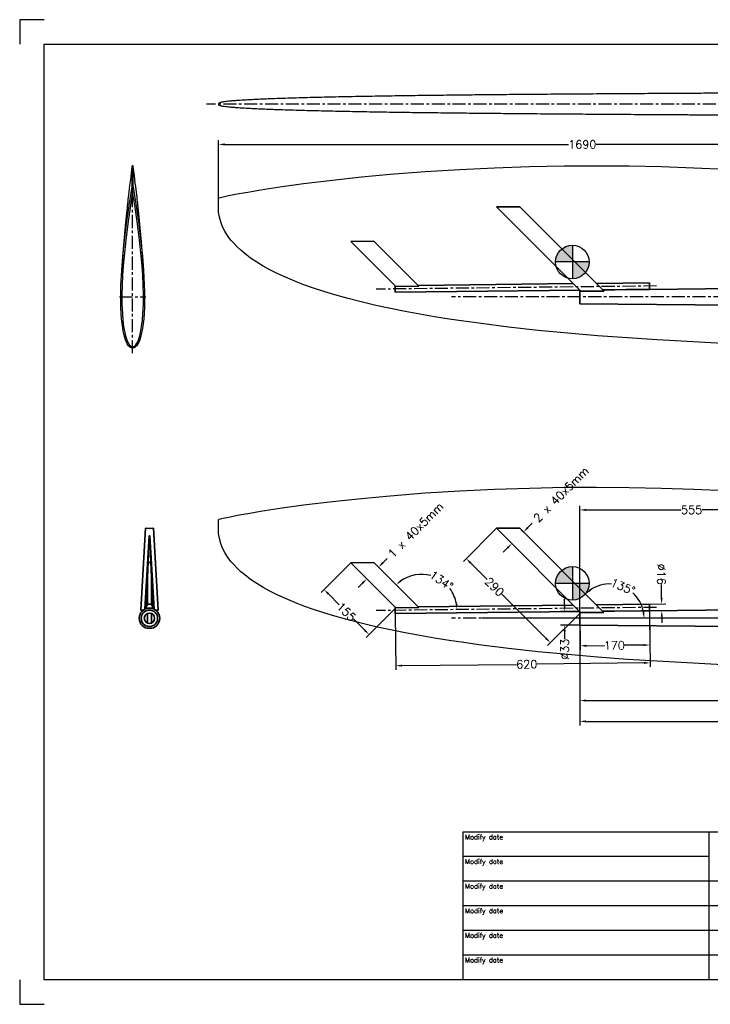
# Model space of a CAD drawing. Header units: millimetres. Extents: x 4480 to 7900, y 2154 to 4554.
# Tile 1 of 4: x 4480 to 6163, y 2154 to 4554. Entities that reach past the tile are written whole.
import ezdxf

# ---------------------------------------------------------------- set-up
doc = ezdxf.new("R2010")
doc.units = ezdxf.units.MM
doc.header["$MEASUREMENT"] = 0
doc.header["$PDMODE"] = 34
doc.header["$PDSIZE"] = 5
doc.linetypes.add('CENTER', pattern=[50.8, 31.75, -6.35, 6.35, -6.35])
doc.layers.get('0').update_dxf_attribs({"linetype": 'CONTINUOUS'})
doc.layers.get('DEFPOINTS').update_dxf_attribs({"linetype": 'CONTINUOUS'})
for name, color, linetype in [('Blade', 1, 'CONTINUOUS'), ('CENTER', 8, 'CENTER'), ('RAMME', 7, 'CONTINUOUS')]:
    doc.layers.add(name, color=color, linetype=linetype)
doc.layers.add('DIMS', color=7, linetype='CONTINUOUS', lineweight=15)
doc.layers.add('STOCK', color=5, linetype='CONTINUOUS', lineweight=35)
doc.styles.add('ROMANS', font='romans')
doc.dimstyles.new('Text 20', dxfattribs={"dimtxt": 20, "dimasz": 15, "dimexe": 10, "dimexo": 0, "dimgap": 0, "dimtad": 0, "dimdsep": 46, "dimtxsty": 'ROMANS', "dimcen": 10, "dimazin": 2, "dimtfac": 0.65, "dimtofl": 0, "dimtmove": 0, "dimatfit": 0, "dimfxl": 1, "dimtolj": 1, "dimarcsym": 0})

# ---------------------------------------------------------------- blocks, each defined once
blk = doc.blocks.new('*D7')
at = {"layer": 'DEFPOINTS', "color": 0, "transparency": 16777216}
for p in [(5844.9, 3111.5), (5808, 3078.5), (5844.9, 3078.5)]:
    blk.add_point(p, dxfattribs=at)
at = {"layer": 'DIMS', "color": 0, "lineweight": -2, "transparency": 16777216}
for p, q in [((5808, 3126.5), (5808, 3141.5)), ((5844.9, 3111.5), (5798, 3111.5)), ((5844.9, 3078.5), (5798, 3078.5)), ((5808, 3063.5), (5808, 3044.5))]:
    blk.add_line(p, q, dxfattribs=at)
at = {"layer": 'DIMS', "color": 0, "transparency": 16777216}
for points in [[(5805.5, 3126.5), (5810.5, 3126.5), (5808, 3111.5)], [(5805.5, 3063.5), (5810.5, 3063.5), (5808, 3078.5)]]:
    blk.add_solid(points, dxfattribs=at)
at = {"layer": 'DIMS', "color": 0, "transparency": 16777216, "insert": (5808, 3019.2), "char_height": 20, "attachment_point": 5, "rotation": 90, "style": 'ROMANS'}
blk.add_mtext('\\A1;%%C33', dxfattribs=at)
blk = doc.blocks.new('*D8')
at = {"layer": 'DEFPOINTS', "color": 0, "transparency": 16777216}
for p in [(6014.7, 3129.4), (6044.5, 3129.7), (6014.9, 3113.4)]:
    blk.add_point(p, dxfattribs=at)
at = {"layer": 'DIMS', "color": 0, "lineweight": -2, "transparency": 16777216}
for p, q in [((6044.3, 3144.7), (6043.9, 3177)), ((6014.7, 3129.4), (6054.5, 3129.8)), ((6014.9, 3113.4), (6054.7, 3113.8)), ((6044.8, 3098.7), (6045, 3083.7))]:
    blk.add_line(p, q, dxfattribs=at)
at = {"layer": 'DIMS', "color": 0, "transparency": 16777216}
for points in [[(6046.8, 3144.7), (6041.8, 3144.7), (6044.5, 3129.7)], [(6047.3, 3098.7), (6042.3, 3098.7), (6044.7, 3113.7)]]:
    blk.add_solid(points, dxfattribs=at)
at = {"layer": 'DIMS', "color": 0, "transparency": 16777216, "insert": (6043.7, 3202.3), "char_height": 20, "attachment_point": 5, "rotation": 270.6493, "style": 'ROMANS'}
blk.add_mtext('\\A1;%%C16', dxfattribs=at)
blk = doc.blocks.new('*D9')
at = {"layer": 'DEFPOINTS', "color": 0, "transparency": 16777216}
for p in [(5395, 3106.4), (6014.9, 3113.4), (6016.4, 2986.3)]:
    blk.add_point(p, dxfattribs=at)
at = {"layer": 'DIMS', "color": 0, "lineweight": -2, "transparency": 16777216}
for p, q in [((5395, 3106.4), (5396.6, 2969.3)), ((6014.9, 3113.4), (6016.5, 2976.3)), ((5411.5, 2979.5), (5690.5, 2982.6)), ((6001.4, 2986.1), (5741, 2983.2))]:
    blk.add_line(p, q, dxfattribs=at)
at = {"layer": 'DIMS', "color": 0, "transparency": 16777216}
for points in [[(5411.4, 2982), (5411.5, 2977), (5396.5, 2979.3)], [(6001.3, 2988.6), (6001.4, 2983.6), (6016.4, 2986.3)]]:
    blk.add_solid(points, dxfattribs=at)
at = {"layer": 'DIMS', "color": 0, "transparency": 16777216, "insert": (5715.7, 2982.9), "char_height": 20, "attachment_point": 5, "rotation": 0.6468, "style": 'ROMANS'}
blk.add_mtext('\\A1;620', dxfattribs=at)
blk = doc.blocks.new('*D10')
at = {"layer": 'DEFPOINTS', "color": 0, "transparency": 16777216}
for p in [(5844.9, 3111.5), (6014.9, 3113.4), (6015.9, 3029.8)]:
    blk.add_point(p, dxfattribs=at)
at = {"layer": 'DIMS', "color": 0, "lineweight": -2, "transparency": 16777216}
for p, q in [((5844.9, 3111.5), (5846, 3017.9)), ((6014.9, 3113.4), (6016, 3019.8)), ((5860.9, 3028), (5904.8, 3028.5)), ((6000.9, 3029.6), (5953.4, 3029.1))]:
    blk.add_line(p, q, dxfattribs=at)
at = {"layer": 'DIMS', "color": 0, "transparency": 16777216}
for points in [[(5860.8, 3030.5), (5860.9, 3025.5), (5845.9, 3027.9)], [(6000.8, 3032.1), (6000.9, 3027.1), (6015.9, 3029.8)]]:
    blk.add_solid(points, dxfattribs=at)
at = {"layer": 'DIMS', "color": 0, "transparency": 16777216, "insert": (5929.1, 3028.8), "char_height": 20, "attachment_point": 5, "rotation": 0.6402, "style": 'ROMANS'}
blk.add_mtext('\\A1;170', dxfattribs=at)
blk = doc.blocks.new('*D16')
at = {"layer": 'DEFPOINTS', "color": 0, "transparency": 16777216}
for p in [(5844.9, 3078.5), (7110.9, 3075), (7110.9, 2843.6)]:
    blk.add_point(p, dxfattribs=at)
at = {"layer": 'DIMS', "color": 0, "lineweight": -2, "transparency": 16777216}
for p, q in [((5844.9, 3078.5), (5844.9, 2833.6)), ((7110.9, 3075), (7110.9, 2833.6)), ((5859.9, 2843.6), (6356.6, 2843.6)), ((7095.9, 2843.6), (6424.2, 2843.6))]:
    blk.add_line(p, q, dxfattribs=at)
at = {"layer": 'DIMS', "color": 0, "transparency": 16777216}
for points in [[(5859.9, 2846.1), (5859.9, 2841.1), (5844.9, 2843.6)], [(7095.9, 2846.1), (7095.9, 2841.1), (7110.9, 2843.6)]]:
    blk.add_solid(points, dxfattribs=at)
at = {"layer": 'DIMS', "color": 0, "transparency": 16777216, "insert": (6390.4, 2843.6), "char_height": 20, "attachment_point": 5, "style": 'ROMANS'}
blk.add_mtext('\\A1;1266', dxfattribs=at)
blk = doc.blocks.new('*D17')
at = {"layer": 'DEFPOINTS', "color": 0, "transparency": 16777216}
for p in [(5844.9, 3078.5), (6606.9, 3071.5), (6606.9, 2894.4)]:
    blk.add_point(p, dxfattribs=at)
at = {"layer": 'DIMS', "color": 0, "lineweight": -2, "transparency": 16777216}
for p, q in [((5844.9, 3078.5), (5844.9, 2884.4)), ((6606.9, 3071.5), (6606.9, 2884.4)), ((5859.9, 2894.4), (6203.4, 2894.4)), ((6591.9, 2894.4), (6254.9, 2894.4))]:
    blk.add_line(p, q, dxfattribs=at)
at = {"layer": 'DIMS', "color": 0, "transparency": 16777216}
for points in [[(5859.9, 2896.9), (5859.9, 2891.9), (5844.9, 2894.4)], [(6591.9, 2896.9), (6591.9, 2891.9), (6606.9, 2894.4)]]:
    blk.add_solid(points, dxfattribs=at)
at = {"layer": 'DIMS', "color": 0, "transparency": 16777216, "insert": (6229.1, 2894.4), "char_height": 20, "attachment_point": 5, "style": 'ROMANS'}
blk.add_mtext('\\A1;762', dxfattribs=at)
blk = doc.blocks.new('*D18')
at = {"layer": 'DEFPOINTS', "color": 0, "transparency": 16777216}
for p in [(6399.9, 3359.1), (6399.9, 3314.5), (5844.9, 3111.5)]:
    blk.add_point(p, dxfattribs=at)
at = {"layer": 'DIMS', "color": 0, "lineweight": -2, "transparency": 16777216}
for p, q in [((5844.9, 3111.5), (5844.9, 3369.1)), ((6399.9, 3314.5), (6399.9, 3369.1)), ((5859.9, 3359.1), (6091.7, 3359.1)), ((6384.9, 3359.1), (6143.1, 3359.1))]:
    blk.add_line(p, q, dxfattribs=at)
at = {"layer": 'DIMS', "color": 0, "transparency": 16777216}
for points in [[(5859.9, 3361.6), (5859.9, 3356.6), (5844.9, 3359.1)], [(6384.9, 3361.6), (6384.9, 3356.6), (6399.9, 3359.1)]]:
    blk.add_solid(points, dxfattribs=at)
at = {"layer": 'DIMS', "color": 0, "transparency": 16777216, "insert": (6117.4, 3359.1), "char_height": 20, "attachment_point": 5, "style": 'ROMANS'}
blk.add_mtext('\\A1;555', dxfattribs=at)
blk = doc.blocks.new('*D20')
at = {"layer": 'DEFPOINTS', "color": 0, "transparency": 16777216}
for p in [(5642, 3314.3), (5568.2, 3240.5), (5847.2, 3109.2)]:
    blk.add_point(p, dxfattribs=at)
at = {"layer": 'DIMS', "color": 0, "lineweight": -2, "transparency": 16777216}
for p, q in [((5642, 3314.3), (5561.1, 3233.4)), ((5578.8, 3229.9), (5618.9, 3189.8)), ((5762.7, 3045.9), (5655.2, 3153.4)), ((5847.2, 3109.2), (5766.3, 3028.2))]:
    blk.add_line(p, q, dxfattribs=at)
at = {"layer": 'DIMS', "color": 0, "transparency": 16777216}
for points in [[(5580.5, 3231.7), (5577, 3228.1), (5568.2, 3240.5)], [(5764.5, 3047.7), (5761, 3044.2), (5773.4, 3035.3)]]:
    blk.add_solid(points, dxfattribs=at)
at = {"layer": 'DIMS', "color": 0, "transparency": 16777216, "insert": (5637.1, 3171.6), "char_height": 20, "attachment_point": 5, "rotation": 315, "style": 'ROMANS'}
blk.add_mtext('\\A1;290', dxfattribs=at)
blk = doc.blocks.new('*D21')
at = {"layer": 'DEFPOINTS', "color": 0, "transparency": 16777216}
for p in [(5287, 3230.2), (5221.6, 3164.9), (5396.6, 3120.6)]:
    blk.add_point(p, dxfattribs=at)
at = {"layer": 'DIMS', "color": 0, "lineweight": -2, "transparency": 16777216}
for p, q in [((5287, 3230.2), (5214.6, 3157.8)), ((5232.3, 3154.3), (5258.8, 3127.7)), ((5396.6, 3120.6), (5324.2, 3048.2)), ((5320.6, 3065.9), (5293.1, 3093.4))]:
    blk.add_line(p, q, dxfattribs=at)
at = {"layer": 'DIMS', "color": 0, "transparency": 16777216}
for points in [[(5234, 3156.1), (5230.5, 3152.5), (5221.6, 3164.9)], [(5322.4, 3067.7), (5318.9, 3064.1), (5331.2, 3055.3)]]:
    blk.add_solid(points, dxfattribs=at)
at = {"layer": 'DIMS', "color": 0, "transparency": 16777216, "insert": (5276, 3110.6), "char_height": 20, "attachment_point": 5, "rotation": 315, "style": 'ROMANS'}
blk.add_mtext('\\A1;155', dxfattribs=at)
blk = doc.blocks.new('*D22')
at = {"layer": 'DEFPOINTS', "color": 0, "transparency": 16777216}
for p in [(5342.9, 3230.9), (5458.4, 3202), (5452.5, 3121.3), (6031.6, 3121.6), (5348.3, 3113.8)]:
    blk.add_point(p, dxfattribs=at)
at = {"layer": 'DIMS', "color": 0, "lineweight": -2, "transparency": 16777216}
for start, end in [(74.5751, 125.0998), (10.5529, 36.8575)]:
    blk.add_arc((5458.7, 3115.1), 86.9, start, end, dxfattribs=at)
at = {"layer": 'DIMS', "color": 0, "transparency": 16777216}
for points in [[(5410.3, 3184.3), (5407.1, 3188.1), (5397.2, 3176.5)], [(5546.6, 3131.2), (5541.6, 3130.7), (5545.6, 3116.1)]]:
    blk.add_solid(points, dxfattribs=at)
at = {"layer": 'DIMS', "color": 0, "transparency": 16777216, "insert": (5507.6, 3186.9), "char_height": 20, "attachment_point": 5, "rotation": 325.7163, "style": 'ROMANS'}
blk.add_mtext('\\A1;134°', dxfattribs=at)
blk = doc.blocks.new('*D23')
at = {"layer": 'DEFPOINTS', "color": 0, "transparency": 16777216}
for p in [(5698.6, 3314.3), (5977.1, 3154), (5903.6, 3109.4), (5606.8, 3095), (7110.9, 3095)]:
    blk.add_point(p, dxfattribs=at)
at = {"layer": 'DIMS', "color": 0, "lineweight": -2, "transparency": 16777216}
for start, end in [(87.148, 124.7005), (10.2995, 47.852)]:
    blk.add_arc((5918, 3095), 83.6, start, end, dxfattribs=at)
at = {"layer": 'DIMS', "color": 0, "transparency": 16777216}
for points in [[(5872, 3161.7), (5868.8, 3165.6), (5858.9, 3154)], [(6002.7, 3110.1), (5997.7, 3109.7), (6001.6, 3095)]]:
    blk.add_solid(points, dxfattribs=at)
at = {"layer": 'DIMS', "color": 0, "transparency": 16777216, "insert": (5950, 3172.1), "char_height": 20, "attachment_point": 5, "rotation": 337.5, "style": 'ROMANS'}
blk.add_mtext('\\A1;135°', dxfattribs=at)
blk = doc.blocks.new('*D25')
at = {"layer": 'DEFPOINTS', "color": 0, "transparency": 16777216}
for p in [(5702.1, 3310.8), (5707.7, 3305.3), (5673.9, 3282.5)]:
    blk.add_point(p, dxfattribs=at)
at = {"layer": 'DIMS', "color": 0, "lineweight": -2, "transparency": 16777216}
for p, q in [((5718.3, 3315.9), (5728.9, 3326.5)), ((5702.1, 3310.8), (5714.7, 3298.2)), ((5668.8, 3266.4), (5658.2, 3255.8)), ((5673.9, 3282.5), (5686.5, 3269.9))]:
    blk.add_line(p, q, dxfattribs=at)
at = {"layer": 'DIMS', "color": 0, "transparency": 16777216}
for points in [[(5716.5, 3317.7), (5720, 3314.1), (5707.7, 3305.3)], [(5667, 3268.2), (5670.5, 3264.6), (5679.4, 3277)]]:
    blk.add_solid(points, dxfattribs=at)
at = {"layer": 'DIMS', "color": 0, "transparency": 16777216, "insert": (5799.3, 3396.9), "char_height": 20, "attachment_point": 5, "rotation": 45, "style": 'ROMANS'}
blk.add_mtext('\\A1;2 x 40x5mm', dxfattribs=at)
blk = doc.blocks.new('*D26')
at = {"layer": 'DEFPOINTS', "color": 0, "transparency": 16777216}
for p in [(5345.9, 3227.9), (5354.3, 3219.5), (5317.6, 3199.6)]:
    blk.add_point(p, dxfattribs=at)
at = {"layer": 'DIMS', "color": 0, "lineweight": -2, "transparency": 16777216}
for p, q in [((5364.9, 3230.1), (5375.5, 3240.7)), ((5345.9, 3227.9), (5361.3, 3212.4)), ((5317.6, 3199.6), (5333.1, 3184.1)), ((5315.4, 3180.6), (5304.8, 3170))]:
    blk.add_line(p, q, dxfattribs=at)
at = {"layer": 'DIMS', "color": 0, "transparency": 16777216}
for points in [[(5363.1, 3231.9), (5366.6, 3228.3), (5354.3, 3219.5)], [(5313.6, 3182.4), (5317.2, 3178.8), (5326, 3191.2)]]:
    blk.add_solid(points, dxfattribs=at)
at = {"layer": 'DIMS', "color": 0, "transparency": 16777216, "insert": (5444.9, 3310.1), "char_height": 20, "attachment_point": 5, "rotation": 45, "style": 'ROMANS'}
blk.add_mtext('\\A1;1 x 40x5mm', dxfattribs=at)
blk = doc.blocks.new('RUD33R-BLADE')
h = blk.add_hatch(color=256)
h.paths.add_polyline_path([(-827.1, 85.1), (-827.1, 44.3, 0.414214), (-786.3, 85.1)])
h.paths.add_polyline_path([(-827.1, 125.9, 0.414214), (-867.9, 85.1), (-827.1, 85.1)])
for p, q in [((-827.1, 125.9), (-827.1, 44.3)), ((-786.3, 85.1), (-867.9, 85.1))]:
    blk.add_line(p, q)
at = {"flags": 128}
blk.add_lwpolyline([(-1690, 238.8), (-1689.9, 239.6), (-1689.7, 240), (-1689.4, 240.3), (-1688, 241.2), (-1684.9, 242.3), (-1678.4, 243.9), (-1665.5, 246.8), (-1639.4, 251.8), (-1613.3, 256.5), (-1587.1, 260.9), (-1534.6, 268.9), (-1482.1, 276.2), (-1411.8, 284.8), (-1341.4, 292.3), (-1270.9, 298.8), (-1186.3, 305.4), (-1101.5, 310.6), (-1016.7, 314.7), (-931.8, 317.5), (-846.9, 319.2), (-767.9, 319.6), (-688.9, 319.1), (-609.9, 317.5), (-531, 314.8), (-452.1, 311.1), (-373.2, 306.4), (-299, 300.8), (-224.8, 294.3), (-150.7, 286.7), (-76.8, 278), (-2.9, 268.3), (-2, 268.1), (-1.1, 268), (-0.6, 267.9, -0.026956), (0, 256.9), (0, 0), (0, -121.7, -0.417329), (-3, -124.7), (-5, -124.7), (-15, -124.6), (-19.6, -124.5), (-37.8, -124.3), (-110.6, -123.3), (-183.4, -121.9), (-256.3, -120.1), (-329.1, -118), (-401.9, -115.4), (-474.6, -112.4), (-547.4, -108.9), (-620.1, -104.8), (-692.8, -100.1), (-765.5, -94.7), (-838, -88.5), (-910.6, -81.5), (-983, -73.6), (-1055.2, -64.4), (-1091.3, -59.4), (-1127.3, -54), (-1163.3, -48.3), (-1199.2, -42.1), (-1235, -35.4), (-1270.7, -28.3), (-1306.3, -20.6), (-1341.8, -12.2), (-1377, -3.1), (-1412.1, 6.8), (-1435.3, 14), (-1458.4, 21.6), (-1481.3, 29.7), (-1498.3, 36.2), (-1515.2, 43.1), (-1531.9, 50.4), (-1548.4, 58.1), (-1564.6, 66.3), (-1580.6, 75.1), (-1596.2, 84.6), (-1611.3, 94.8), (-1625.8, 105.8), (-1635.2, 113.6), (-1644.1, 121.9), (-1652.5, 130.7), (-1658.5, 137.6), (-1664.1, 144.8), (-1669.3, 152.3), (-1674, 160.1), (-1679.5, 171.1), (-1684, 182.6), (-1687.3, 194.4), (-1689.3, 206.6), (-1690, 218.9), (-1690, 238.8)], format="xyb", close=True, dxfattribs=at)
blk.add_circle((-827.1, 85.1), 40.8)
at = {"layer": 'CENTER'}
blk.add_line((869.1, 0), (-1121.4, 0), dxfattribs=at)
blk = doc.blocks.new('*D40')
at = {"layer": 'DEFPOINTS', "color": 0, "transparency": 16777216}
for p in [(4964, 4250), (6653.9, 4135.2), (4964, 4117.1)]:
    blk.add_point(p, dxfattribs=at)
at = {"layer": 'DIMS', "color": 0, "lineweight": -2, "transparency": 16777216}
for p, q in [((4964, 4117.1), (4964, 4260)), ((4979, 4250), (5817.2, 4250)), ((6638.9, 4250), (5884.8, 4250)), ((6653.9, 4135.2), (6653.9, 4260))]:
    blk.add_line(p, q, dxfattribs=at)
at = {"layer": 'DIMS', "color": 0, "transparency": 16777216}
for points in [[(4979, 4252.5), (4979, 4247.5), (4964, 4250)], [(6638.9, 4252.5), (6638.9, 4247.5), (6653.9, 4250)]]:
    blk.add_solid(points, dxfattribs=at)
at = {"layer": 'DIMS', "color": 0, "transparency": 16777216, "insert": (5851, 4250), "char_height": 20, "attachment_point": 5, "style": 'ROMANS'}
blk.add_mtext('\\A1;1690', dxfattribs=at)

msp = doc.modelspace()

# ---------------------------------------------------------------- hatches: boundary and pattern name
at = {"layer": 'Blade'}
h = msp.add_hatch(color=256, dxfattribs=at)
h.paths.add_polyline_path([(5826.856, 3963.39), (5826.856, 3922.585, 0.41421356), (5867.661, 3963.39)])
h.paths.add_polyline_path([(5826.856, 4004.195, 0.41421356), (5786.051, 3963.39), (5826.856, 3963.39)])

# ---------------------------------------------------------------- linework, layer by layer
for p, q in [((4965.109, 4349.2), (4965.109, 4348)), ((4965.109, 4346.8), (4965.109, 4348)), ((4756.2, 4197.913), (4753.8, 4197.913)), ((4753.8, 4146.54), (4753.8, 4197.912)), ((4756.2, 4146.54), (4756.2, 4197.893)), ((4755, 4135.154), (4755, 4146.208)), ((5826.856, 4004.195), (5826.856, 3922.585)), ((5867.661, 3963.39), (5786.051, 3963.39)), ((4755, 3753.548), (4755, 3756.551))]:
    msp.add_line(p, q, dxfattribs=at)
at = {"layer": 'Blade', "flags": 128}
for points in [[(4753.801, 4197.902), (4753.375, 4194.668), (4751.711, 4181.835), (4750.231, 4170.213), (4748.916, 4159.707), (4747.75, 4150.235), (4746.737, 4141.867), (4745.841, 4134.364), (4745.054, 4127.671), (4744.366, 4121.741), (4743.693, 4115.875), (4743.129, 4110.89), (4742.665, 4106.741), (4742.293, 4103.392), (4742.009, 4100.816), (4741.767, 4098.603), (4741.524, 4096.369), (4741.28, 4094.117), (4740.936, 4090.92), (4740.592, 4087.687), (4740.246, 4084.407), (4739.874, 4080.85), (4739.469, 4076.937), (4739.034, 4072.682), (4738.613, 4068.507), (4738.237, 4064.726), (4737.907, 4061.381), (4737.622, 4058.456), (4737.379, 4055.94), (4737.127, 4053.309), (4736.909, 4051.017), (4736.691, 4048.708), (4736.474, 4046.38), (4736.256, 4044.034), (4736.043, 4041.715), (4735.842, 4039.514), (4735.677, 4037.687), (4735.52, 4035.949), (4735.372, 4034.292), (4735.214, 4032.512), (4735.039, 4030.529), (4734.848, 4028.343), (4734.641, 4025.96), (4734.422, 4023.411), (4734.154, 4020.267), (4733.9, 4017.246), (4733.67, 4014.474), (4733.467, 4012.001), (4733.289, 4009.821), (4733.149, 4008.093), (4733, 4006.236), (4732.84, 4004.231), (4732.669, 4002.077), (4732.493, 3999.826), (4732.33, 3997.738), (4732.184, 3995.851), (4732.065, 3994.293), (4731.958, 3992.893), (4731.85, 3991.472), (4731.735, 3989.958), (4731.615, 3988.351), (4731.488, 3986.651), (4731.356, 3984.88), (4731.225, 3983.101), (4731.094, 3981.316), (4730.963, 3979.524), (4730.833, 3977.729), (4730.712, 3976.05), (4730.638, 3975.022), (4730.571, 3974.077), (4730.509, 3973.214), (4730.453, 3972.434), (4730.404, 3971.736), (4730.354, 3971.036), (4730.298, 3970.245), (4730.218, 3969.106), (4730.127, 3967.819), (4730.026, 3966.383), (4729.916, 3964.809), (4729.811, 3963.295), (4729.716, 3961.923), (4729.631, 3960.693), (4729.562, 3959.691), (4729.501, 3958.808), (4729.446, 3958.018), (4729.394, 3957.259), (4729.344, 3956.528), (4729.296, 3955.826), (4729.256, 3955.247), (4729.218, 3954.688), (4729.179, 3954.12), (4729.132, 3953.427), (4729.076, 3952.601), (4729.01, 3951.639), (4728.936, 3950.541), (4728.843, 3949.176), (4728.739, 3947.645), (4728.625, 3945.947), (4728.498, 3944.079), (4728.496, 3944.038)], [(4781.523, 3943.766), (4781.516, 3943.869), (4781.398, 3945.607), (4781.287, 3947.259), (4781.18, 3948.828), (4781.079, 3950.319), (4781.003, 3951.437), (4780.93, 3952.509), (4780.858, 3953.568), (4780.785, 3954.641), (4780.71, 3955.73), (4780.626, 3956.963), (4780.54, 3958.211), (4780.459, 3959.392), (4780.385, 3960.464), (4780.319, 3961.425), (4780.26, 3962.278), (4780.207, 3963.04), (4780.155, 3963.781), (4780.098, 3964.607), (4780.042, 3965.411), (4779.987, 3966.193), (4779.934, 3966.953), (4779.882, 3967.691), (4779.827, 3968.478), (4779.761, 3969.406), (4779.677, 3970.592), (4779.581, 3971.951), (4779.472, 3973.484), (4779.355, 3975.121), (4779.242, 3976.682), (4779.108, 3978.545), (4778.983, 3980.268), (4778.864, 3981.887), (4778.733, 3983.667), (4778.586, 3985.666), (4778.457, 3987.393), (4778.317, 3989.258), (4778.177, 3991.113), (4778.048, 3992.818), (4777.929, 3994.372), (4777.822, 3995.774), (4777.725, 3997.023), (4777.63, 3998.259), (4777.522, 3999.636), (4777.403, 4001.156), (4777.229, 4003.365), (4777.036, 4005.788), (4776.854, 4008.058), (4776.723, 4009.674), (4776.604, 4011.135), (4776.498, 4012.438), (4776.389, 4013.754), (4776.259, 4015.329), (4776.106, 4017.168), (4775.929, 4019.276), (4775.746, 4021.448), (4775.554, 4023.693), (4775.373, 4025.798), (4775.203, 4027.758), (4775.034, 4029.702), (4774.853, 4031.759), (4774.5, 4035.725), (4774.108, 4040.06), (4773.694, 4044.573), (4773.261, 4049.213), (4772.808, 4053.998), (4772.328, 4058.971), (4771.985, 4062.477), (4771.627, 4066.097), (4771.226, 4070.11), (4770.766, 4074.639), (4770.245, 4079.705), (4769.813, 4083.85), (4769.425, 4087.524), (4769.086, 4090.708), (4768.866, 4092.766), (4768.675, 4094.533), (4768.516, 4096.005), (4768.384, 4097.222), (4768.21, 4098.812), (4767.973, 4100.981), (4767.668, 4103.744), (4767.293, 4107.119), (4766.844, 4111.128), (4766.315, 4115.798), (4765.701, 4121.161), (4764.995, 4127.253), (4764.276, 4133.366), (4763.471, 4140.133), (4762.571, 4147.595), (4761.568, 4155.793), (4760.452, 4164.778), (4759.236, 4174.421), (4757.89, 4184.932), (4756.402, 4196.373), (4756.201, 4197.893)], [(4755, 3753.548), (4755, 3753.548), (4751.339, 3754.289), (4749.447, 3755.205), (4747.68, 3756.45), (4745.973, 3758.06), (4744.444, 3759.887), (4741.963, 3763.736), (4739.9, 3767.902), (4737.742, 3773.373), (4735.93, 3778.997), (4733.006, 3790.556), (4730.824, 3801.948), (4729.133, 3813.447), (4727.848, 3825.051), (4726.921, 3836.7), (4726.099, 3854.236), (4725.842, 3871.79), (4726.024, 3889.397), (4726.544, 3906.997), (4728.381, 3942.329), (4731.187, 3977.624), (4735.304, 4016.929), (4740.242, 4056.158), (4746.713, 4101.391), (4753.8, 4146.54)], [(4755, 4135.154), (4748.893, 4095.824), (4743.27, 4056.417), (4738.306, 4016.927), (4734.175, 3977.348), (4732.152, 3953.995), (4730.477, 3930.592), (4729.281, 3907.159), (4728.7, 3883.718), (4728.867, 3860.29), (4729.914, 3836.896), (4731.195, 3821.569), (4733.145, 3806.308), (4735.937, 3791.194), (4737.711, 3783.693), (4739.884, 3776.296), (4742.643, 3769.117), (4744.529, 3765.282), (4746.837, 3761.696), (4749.584, 3758.769), (4752.403, 3757.094), (4755, 3756.551)], [(4756.2, 4146.54), (4762.822, 4104.469), (4768.922, 4062.312), (4774.333, 4020.032), (4778.813, 3977.624), (4781.604, 3942.552), (4783.441, 3907.392), (4783.969, 3889.739), (4784.158, 3872.08), (4783.906, 3854.381), (4783.079, 3836.7), (4782.159, 3825.125), (4780.883, 3813.572), (4779.19, 3802.032), (4776.994, 3790.556), (4774.103, 3779.108), (4772.286, 3773.451), (4770.1, 3767.902), (4768.067, 3763.788), (4765.556, 3759.887), (4764.049, 3758.084), (4762.32, 3756.45), (4760.602, 3755.234), (4758.661, 3754.289), (4755, 3753.548), (4755, 3753.548)], [(4755, 3756.551), (4757.597, 3757.094), (4760.416, 3758.769), (4763.163, 3761.696), (4765.471, 3765.282), (4767.357, 3769.117), (4770.116, 3776.296), (4772.289, 3783.693), (4774.063, 3791.194), (4776.855, 3806.308), (4778.805, 3821.569), (4780.086, 3836.896), (4781.133, 3860.29), (4781.3, 3883.718), (4780.719, 3907.159), (4779.523, 3930.592), (4777.848, 3953.995), (4775.825, 3977.348), (4771.694, 4016.927), (4766.73, 4056.417), (4761.107, 4095.824), (4755, 4135.154)]]:
    msp.add_lwpolyline(points, dxfattribs=at)
at = {"layer": 'Blade'}
msp.add_circle((5826.856, 3963.39), 40.805, dxfattribs=at)
for centre, radius, start, end in [((4754.882, 4148.114), 1.91, 235.486319, 273.536112), ((4755.087, 4148.226), 2.02, 267.533863, 303.443706)]:
    msp.add_arc(centre, radius, start, end, dxfattribs=at)
for points, knots in [([(6650.934, 4377.153), (6643.857, 4377.114), (6624.399, 4377.006), (6592.906, 4376.837), (6556.81, 4376.645), (6521.771, 4376.462), (6487.802, 4376.286), (6454.914, 4376.117), (6423.115, 4375.955), (6391.948, 4375.796), (6361.454, 4375.641), (6331.669, 4375.488), (6303.088, 4375.342), (6275.711, 4375.2), (6249.532, 4375.064), (6224.547, 4374.932), (6200.75, 4374.806), (6178.132, 4374.685), (6156.685, 4374.568), (6136.401, 4374.457), (6117.271, 4374.351), (6098.248, 4374.244), (6078.969, 4374.134), (6059.011, 4374.018), (6038.989, 4373.901), (6003.526, 4373.689), (5952.331, 4373.372), (5885.203, 4372.928), (5817.32, 4372.443), (5748.881, 4371.912), (5684.444, 4371.364), (5624.251, 4370.802), (5568.574, 4370.234), (5512.998, 4369.612), (5457.366, 4368.924), (5401.632, 4368.156), (5346.175, 4367.296), (5300.224, 4366.488), (5263.589, 4365.77), (5235.945, 4365.186), (5208.276, 4364.552), (5180.794, 4363.865), (5153.725, 4363.12), (5127.037, 4362.307), (5104.203, 4361.526), (5084.977, 4360.796), (5069.327, 4360.147), (5053.871, 4359.441), (5038.823, 4358.675), (5024.413, 4357.845), (5011.957, 4357.018), (5001.482, 4356.212), (4992.893, 4355.451), (4985.217, 4354.649), (4979.272, 4353.894), (4974.84, 4353.204), (4971.614, 4352.597), (4968.942, 4351.961), (4966.872, 4351.283), (4965.426, 4350.546), (4965.217, 4350.035), (4965.109, 4349.769)], [0, 0, 0, 0, 0.0122218, 0.03360166, 0.05438073, 0.07454994, 0.09410195, 0.11303103, 0.13133291, 0.14900462, 0.16684005, 0.18398122, 0.20042852, 0.2161834, 0.23124819, 0.24562597, 0.25932051, 0.27233611, 0.28467752, 0.29634984, 0.30735843, 0.31770882, 0.32919724, 0.3406468, 0.35217286, 0.36377174, 0.40188586, 0.44058684, 0.47971956, 0.51916086, 0.55885442, 0.59111119, 0.62326205, 0.6551961, 0.68733915, 0.71967133, 0.75189543, 0.78371088, 0.79970543, 0.81586452, 0.83208323, 0.84825008, 0.8642475, 0.87995266, 0.89573055, 0.90520533, 0.91477393, 0.92434341, 0.93381922, 0.94310828, 0.95212393, 0.95865468, 0.9649399, 0.97097569, 0.97677737, 0.98053467, 0.98422388, 0.98787174, 0.99164166, 0.9956645, 1, 1, 1, 1]), ([(4965.109, 4349.765), (4965.109, 4349.758), (4965.109, 4349.725), (4965.109, 4349.625), (4965.109, 4349.525), (4965.109, 4349.412), (4965.109, 4349.348), (4965.109, 4349.135), (4965.109, 4348.801), (4965.109, 4348.316), (4965.109, 4348)], [0, 0, 0, 0, 0.125, 0.25, 0.375, 0.375, 0.5, 0.5, 0.75, 1, 1, 1, 1]), ([(4965.109, 4349.2), (4965.109, 4349.261), (4965.109, 4349.365), (4965.109, 4349.487), (4965.109, 4349.579), (4965.109, 4349.679), (4965.109, 4349.761), (4965.109, 4349.762), (4965.109, 4349.763)], [0, 0, 0, 0, 0.18443392, 0.31512116, 0.44243056, 0.56637599, 0.82641054, 1, 1, 1, 1]), ([(4965.109, 4346.235), (4965.109, 4346.242), (4965.109, 4346.275), (4965.109, 4346.375), (4965.109, 4346.475), (4965.109, 4346.588), (4965.109, 4346.652), (4965.109, 4346.865), (4965.109, 4347.199), (4965.109, 4347.684), (4965.109, 4348)], [0, 0, 0, 0, 0.125, 0.25, 0.375, 0.375, 0.5, 0.5, 0.75, 1, 1, 1, 1]), ([(4965.109, 4346.8), (4965.109, 4346.739), (4965.109, 4346.635), (4965.109, 4346.513), (4965.109, 4346.421), (4965.109, 4346.321), (4965.109, 4346.239), (4965.109, 4346.238), (4965.109, 4346.237)], [0, 0, 0, 0, 0.18443392, 0.31512116, 0.44243056, 0.56637599, 0.82641054, 1, 1, 1, 1]), ([(6650.934, 4318.847), (6643.857, 4318.886), (6624.399, 4318.994), (6592.906, 4319.163), (6556.81, 4319.355), (6521.771, 4319.538), (6487.802, 4319.714), (6454.914, 4319.883), (6423.115, 4320.045), (6391.948, 4320.204), (6361.454, 4320.359), (6331.669, 4320.512), (6303.088, 4320.658), (6275.711, 4320.8), (6249.532, 4320.936), (6224.547, 4321.068), (6200.75, 4321.194), (6178.132, 4321.315), (6156.685, 4321.432), (6136.401, 4321.543), (6117.271, 4321.649), (6098.248, 4321.756), (6078.969, 4321.866), (6059.011, 4321.982), (6038.989, 4322.099), (6003.526, 4322.311), (5952.331, 4322.628), (5885.203, 4323.072), (5817.32, 4323.557), (5748.881, 4324.088), (5684.444, 4324.636), (5624.251, 4325.198), (5568.574, 4325.766), (5512.998, 4326.388), (5457.366, 4327.076), (5401.632, 4327.844), (5346.175, 4328.704), (5300.224, 4329.512), (5263.589, 4330.23), (5235.945, 4330.814), (5208.276, 4331.448), (5180.794, 4332.135), (5153.725, 4332.88), (5127.037, 4333.693), (5104.203, 4334.474), (5084.977, 4335.204), (5069.327, 4335.853), (5053.871, 4336.559), (5038.823, 4337.325), (5024.413, 4338.155), (5011.957, 4338.982), (5001.482, 4339.788), (4992.893, 4340.549), (4985.217, 4341.351), (4979.272, 4342.106), (4974.84, 4342.796), (4971.614, 4343.403), (4968.942, 4344.039), (4966.872, 4344.717), (4965.426, 4345.454), (4965.217, 4345.965), (4965.109, 4346.231)], [0, 0, 0, 0, 0.0122218, 0.03360166, 0.05438073, 0.07454994, 0.09410195, 0.11303103, 0.13133291, 0.14900462, 0.16684005, 0.18398122, 0.20042852, 0.2161834, 0.23124819, 0.24562597, 0.25932051, 0.27233611, 0.28467752, 0.29634984, 0.30735843, 0.31770882, 0.32919724, 0.3406468, 0.35217286, 0.36377174, 0.40188586, 0.44058684, 0.47971956, 0.51916086, 0.55885442, 0.59111119, 0.62326205, 0.6551961, 0.68733915, 0.71967133, 0.75189543, 0.78371088, 0.79970543, 0.81586452, 0.83208323, 0.84825008, 0.8642475, 0.87995266, 0.89573055, 0.90520533, 0.91477393, 0.92434341, 0.93381922, 0.94310828, 0.95212393, 0.95865468, 0.9649399, 0.97097569, 0.97677737, 0.98053467, 0.98422388, 0.98787174, 0.99164166, 0.9956645, 1, 1, 1, 1])]:
    msp.add_open_spline(points, degree=3, knots=knots, dxfattribs=at)
at = {"layer": 'CENTER'}
for p, q in [((6735.095, 4348), (4935.095, 4348)), ((4755, 3741.449), (4755, 4185.563)), ((6031.58, 3904.929), (5348.271, 3897.144)), ((4722.872, 3878.281), (4787.128, 3878.281)), ((6031.58, 3121.6), (5348.271, 3113.815)), ((7110.928, 3094.952), (5606.8, 3094.952))]:
    msp.add_line(p, q, dxfattribs=at)
at = {"layer": 'RAMME'}
for p, q in [((4539.724, 4554), (4479.724, 4554)), ((4479.724, 4554), (4479.724, 4494)), ((4539.724, 2214), (4539.724, 4494)), ((4539.724, 4494), (7839.724, 4494)), ((5559.724, 2574), (7839.724, 2574)), ((5559.724, 2574), (5559.724, 2214)), ((6159.724, 2574), (6159.724, 2214)), ((6159.724, 2514), (5559.724, 2514)), ((7239.724, 2454), (5559.724, 2454)), ((7239.724, 2394), (5559.724, 2394)), ((7239.724, 2334), (5559.724, 2334)), ((7239.724, 2274), (5559.724, 2274)), ((4479.724, 2214), (4479.724, 2154)), ((7839.724, 2214), (4539.724, 2214)), ((4479.724, 2154), (4539.724, 2154))]:
    msp.add_line(p, q, dxfattribs=at)
at = {"layer": 'STOCK'}
for p, q in [((5698.601, 4097.678), (5642.032, 4097.678)), ((5847.006, 3892.703), (5642.032, 4097.678)), ((5698.601, 4097.678), (5903.575, 3892.703)), ((5342.906, 4014.181), (5286.972, 4013.547)), ((5396.573, 3903.946), (5286.972, 4013.547)), ((5342.906, 4014.181), (5452.508, 3904.58)), ((6014.747, 3912.707), (5885.041, 3911.237)), ((6014.747, 3912.707), (6014.928, 3896.77)), ((5394.838, 3905.681), (5395.019, 3889.682)), ((5395.019, 3889.682), (5844.929, 3894.781)), ((5452.508, 3904.58), (5396.573, 3903.946)), ((5829.107, 3910.603), (5450.772, 3906.315)), ((5837.724, 3901.985), (5837.725, 3901.985)), ((5844.929, 3894.781), (5844.929, 3861.781)), ((5847.21, 3892.5), (5847.006, 3892.703)), ((5847.257, 3892.453), (5847.21, 3892.5)), ((5894.292, 3901.985), (5894.292, 3901.985)), ((6014.928, 3896.77), (5900.802, 3895.477)), ((5903.575, 3892.703), (5903.757, 3892.522)), ((6359.929, 3900.618), (6014.929, 3896.708)), ((6014.929, 3896.681), (6014.929, 3896.708)), ((5844.929, 3861.781), (6606.929, 3854.781)), ((4786.018, 3314.483), (4774.748, 3114.801)), ((4786.004, 3314.349), (4785.988, 3313.944)), ((4786.01, 3314.348), (4786.004, 3314.349)), ((4796, 3313.919), (4786.018, 3314.483)), ((4796, 3314.143), (4789.765, 3314.271)), ((4805.982, 3314.483), (4796, 3313.919)), ((4802.235, 3314.271), (4796, 3314.143)), ((4817.252, 3114.801), (4805.982, 3314.483)), ((4805.996, 3314.349), (4805.99, 3314.348)), ((4806.012, 3313.944), (4805.996, 3314.349)), ((5698.601, 3314.349), (5642.032, 3314.349)), ((5847.006, 3109.374), (5642.032, 3314.349)), ((5698.601, 3314.349), (5903.575, 3109.374)), ((4784.906, 3117.356), (4795.002, 3296.233)), ((4787.963, 3118.625), (4795, 3289.826)), ((4795, 3289.826), (4796, 3289.805)), ((4795.002, 3296.233), (4796, 3296.177)), ((4796, 3296.177), (4796.998, 3296.233)), ((4796, 3289.805), (4797, 3289.826)), ((4796.998, 3296.233), (4807.094, 3117.356)), ((4797, 3289.826), (4804.037, 3118.625)), ((4799.424, 3230.852), (4792.576, 3230.852)), ((5342.906, 3230.852), (5286.972, 3230.218)), ((5396.573, 3120.617), (5286.972, 3230.218)), ((5342.906, 3230.852), (5452.508, 3121.251)), ((4791, 3192.506), (4791, 3127.623)), ((4801, 3127.623), (4801, 3192.506)), ((5394.838, 3122.352), (5395.019, 3106.353)), ((5452.508, 3121.251), (5396.573, 3120.617)), ((5829.107, 3127.274), (5450.772, 3122.986)), ((6014.747, 3129.378), (5885.041, 3127.908)), ((6014.747, 3129.378), (6014.928, 3113.441)), ((4774.748, 3114.801), (4780.393, 3114.482)), ((4777.795, 3114.629), (4777.685, 3111.969)), ((4787.963, 3118.625), (4787.964, 3118.656)), ((4791, 3114.952), (4791, 3114.324)), ((4796, 3114.952), (4791, 3114.952)), ((4791, 3106.409), (4791, 3083.496)), ((4791, 3106.409), (4791, 3106.409)), ((4801, 3114.952), (4796, 3114.952)), ((4801, 3114.332), (4801, 3114.952)), ((4801, 3106.409), (4801, 3106.413)), ((4801, 3083.496), (4801, 3106.409)), ((4811.607, 3114.482), (4817.252, 3114.801)), ((4814.315, 3111.969), (4814.205, 3114.629)), ((5395.019, 3106.353), (5844.929, 3111.452)), ((5837.724, 3118.656), (5837.725, 3118.656)), ((5844.929, 3111.452), (5844.929, 3078.452)), ((5847.21, 3109.171), (5847.006, 3109.374)), ((5847.257, 3109.123), (5847.21, 3109.171)), ((5894.292, 3118.656), (5894.292, 3118.656)), ((6014.928, 3113.441), (5900.802, 3112.148)), ((5903.575, 3109.374), (5903.757, 3109.193)), ((6359.929, 3117.289), (6014.929, 3113.379)), ((6014.929, 3113.352), (6014.929, 3113.379)), ((4791, 3083.496), (4791, 3083.495)), ((4791, 3075.58), (4791, 3074.952)), ((4796, 3074.952), (4791, 3074.952)), ((4801, 3074.952), (4796, 3074.952)), ((4801, 3083.491), (4801, 3083.496)), ((4801, 3074.952), (4801, 3075.572)), ((5844.929, 3078.452), (6606.929, 3071.452))]:
    msp.add_line(p, q, dxfattribs=at)
at = {"layer": 'STOCK', "flags": 128}
for points in [[(6014.929, 3896.681), (6010.924, 3896.635), (5994.562, 3896.45), (5929.116, 3895.707), (5900.892, 3895.386)], [(6014.929, 3113.352), (6010.924, 3113.306), (5994.562, 3113.12), (5929.116, 3112.378), (5900.892, 3112.057)]]:
    msp.add_lwpolyline(points, dxfattribs=at)
at = {"layer": 'STOCK'}
for radius in [25, 20, 12.5]:
    msp.add_circle((4796, 3094.952), radius, dxfattribs=at)
msp.add_arc((4796, 3121.378), 8, 341.04621, 198.95379, dxfattribs=at)
for points in [[(5847.257, 3892.453), (5848.799, 3892.464), (5850.342, 3892.479), (5851.884, 3892.5)], [(5851.884, 3892.5), (5869.174, 3892.507), (5886.465, 3892.515), (5903.757, 3892.522)], [(6014.929, 3896.681), (6014.929, 3896.696), (6014.928, 3896.726), (6014.928, 3896.755), (6014.928, 3896.77)], [(5847.257, 3109.123), (5848.799, 3109.135), (5850.342, 3109.15), (5851.884, 3109.171)], [(5851.884, 3109.171), (5869.174, 3109.178), (5886.465, 3109.186), (5903.757, 3109.193)], [(6014.929, 3113.352), (6014.929, 3113.367), (6014.928, 3113.397), (6014.928, 3113.426), (6014.928, 3113.441)]]:
    msp.add_open_spline(points, degree=3, dxfattribs=at)

# ---------------------------------------------------------------- block references
at = {"layer": 'Blade'}
for p in [(6653.947, 3878.281), (6653.947, 3094.952)]:
    msp.add_blockref('RUD33R-BLADE', p, dxfattribs=at)

# ---------------------------------------------------------------- texts
at = {"layer": 'RAMME', "style": 'ROMANS'}
for p in [(5565.217, 2556), (5565.217, 2496), (5565.217, 2436), (5565.217, 2376), (5565.217, 2316), (5565.217, 2256)]:
    msp.add_text('Modify date', height=11.89708, dxfattribs=at).set_placement(p)

# ---------------------------------------------------------------- dimensions: what is measured, and where the dimension line sits
at = {"layer": 'DIMS'}
dim = msp.add_linear_dim(base=(4963.961, 4250), p1=(6653.947, 4135.154), p2=(4963.961, 4117.069), dimstyle='Text 20', override={"dimdec": 0}, dxfattribs=at)
dim.commit()
dim.dimension.update_dxf_attribs({"geometry": '*D40', "text_midpoint": (5851, 4250), "dimtype": 160})
for base, p1, p2, angle, text, picture, middle, dimtype in [((5707.664, 3305.285), (5673.851, 3282.529), (5702.136, 3310.814), 45, '2 x <>x5mm', '*D25', (5799.251, 3396.872), 161), ((5354.275, 3219.483), (5317.609, 3199.581), (5345.893, 3227.866), 45, '1 x <>x5mm', '*D26', (5444.852, 3310.06), 161), ((5807.95, 3078.452), (5844.929, 3111.452), (5844.929, 3078.452), 90, '%%C<>', '*D7', (5807.95, 3019.214), 160)]:
    dim = msp.add_linear_dim(base=base, p1=p1, p2=p2, angle=angle, text=text, dimstyle='Text 20', dxfattribs=at)
    dim.commit()
    dim.dimension.update_dxf_attribs({"geometry": picture, "text_midpoint": middle, "dimtype": dimtype})
for base, p1, p2, picture, middle in [((6399.929, 3359.076), (5844.929, 3111.452), (6399.929, 3314.483), '*D18', (6117.387, 3359.076)), ((7110.928, 2843.566), (5844.929, 3078.452), (7110.928, 3074.952), '*D16', (6390.401, 2843.566)), ((6606.929, 2894.389), (5844.929, 3078.452), (6606.929, 3071.452), '*D17', (6229.137, 2894.389))]:
    dim = msp.add_linear_dim(base=base, p1=p1, p2=p2, dimstyle='Text 20', dxfattribs=at)
    dim.commit()
    dim.dimension.update_dxf_attribs({"geometry": picture, "text_midpoint": middle, "dimtype": 160})
for base, p1, p2, angle, picture, middle in [((5568.173, 3240.489), (5847.21, 3109.171), (5642.032, 3314.349), 135, '*D20', (5637.064, 3171.599)), ((6016.363, 2986.31), (5395.019, 3106.353), (6014.929, 3113.352), 0.646819, '*D9', (5715.749, 2982.916)), ((6015.863, 3029.764), (5844.929, 3111.452), (6014.929, 3113.352), 0.640187, '*D10', (5929.117, 3028.795))]:
    dim = msp.add_linear_dim(base=base, p1=p1, p2=p2, angle=angle, dimstyle='Text 20', override={"dimdec": 0}, dxfattribs=at)
    dim.commit()
    dim.dimension.update_dxf_attribs({"geometry": picture, "text_midpoint": middle, "dimtype": 161})
dim = msp.add_angular_dim_2l(base=(5977.081, 3154.036), line1=((7110.928, 3094.952), (5606.8, 3094.952)), line2=((5698.601, 3314.349), (5903.575, 3109.374)), dimstyle='Text 20', dxfattribs=at)
dim.commit()
dim.dimension.update_dxf_attribs({"geometry": '*D23', "text_midpoint": (5949.973, 3172.149)})
dim = msp.add_linear_dim(base=(5221.646, 3164.892), p1=(5396.573, 3120.617), p2=(5286.972, 3230.218), angle=135, dimstyle='Text 20', dxfattribs=at)
dim.commit()
dim.dimension.update_dxf_attribs({"geometry": '*D21', "text_midpoint": (5275.973, 3110.565), "dimtype": 161})
dim = msp.add_angular_dim_2l(base=(5458.355, 3201.991), line1=((6031.58, 3121.6), (5348.271, 3113.815)), line2=((5342.906, 3230.852), (5452.508, 3121.251)), dimstyle='Text 20', override={"dimadec": 0}, dxfattribs=at)
dim.commit()
dim.dimension.update_dxf_attribs({"geometry": '*D22', "text_midpoint": (5507.645, 3186.89), "dimtype": 162})
dim = msp.add_linear_dim(base=(6044.48, 3129.715), p1=(6014.929, 3113.352), p2=(6014.747, 3129.378), angle=90.649324, text='%%C<>', dimstyle='Text 20', override={"dimdec": 0}, dxfattribs=at)
dim.commit()
dim.dimension.update_dxf_attribs({"geometry": '*D8', "text_midpoint": (6043.658, 3202.281), "dimtype": 161})

doc.saveas('drawing.dxf')
